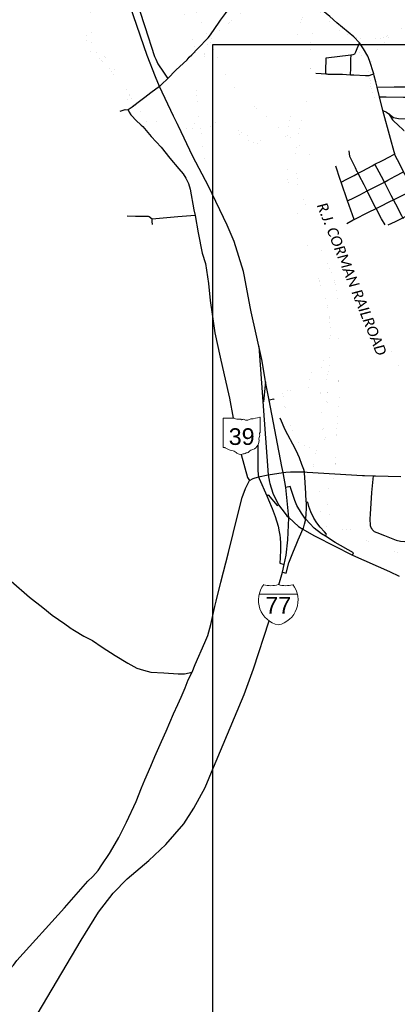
# Model space of a CAD drawing. Header units: feet. Extents: x 2045852 to 2423567, y 671180 to 1091522.
# Tile 68 of 101: x 2247620 to 2254700, y 899903 to 918346. Entities that reach past the tile are written whole.
import ezdxf
from ezdxf.enums import TextEntityAlignment as Align

# ---------------------------------------------------------------- set-up
doc = ezdxf.new("R2010")
doc.units = ezdxf.units.FT
doc.header["$MEASUREMENT"] = 0
doc.linetypes.add('rr2', pattern=[0])
doc.linetypes.add('stream', pattern=[1.4, 0.7, -0.1, 0.1, -0.1, 0.1, -0.1, 0.1, -0.1])
for name, color, linetype in [('GM_X_City_Street', 7, 'Continuous'), ('GM_X_County_Road', 3, 'Continuous'), ('GM_X_Interchange_Ramps', 1, 'Continuous'), ('GM_X_Interstate_Route', 1, 'Continuous'), ('GM_X_Interstate_Shield', 7, 'Continuous'), ('GM_X_Major_River', 5, 'stream'), ('GM_X_Rail_Line', 7, 'rr2'), ('GM_X_Rail_Line_Text', 7, 'Continuous'), ('GM_X_State_Route', 1, 'Continuous'), ('GM_X_State_Shield', 7, 'Continuous'), ('GM_X_US_Route', 1, 'Continuous'), ('SH_TextH', 4, 'Continuous')]:
    doc.layers.add(name, color=color, linetype=linetype)
doc.styles.add('Slanted-Normal', font='calibrii.ttf', dxfattribs={"height": 0.14})
doc.styles.add('Style-font70', font='helvm.shx')

msp = doc.modelspace()

# ---------------------------------------------------------------- linework, layer by layer
at = {"layer": 'GM_X_City_Street', "flags": 128}
for points in [[(2250396, 917247), (2250546, 917399), (2250757, 917595), (2250800, 917642), (2250845, 917689), (2250957, 917809), (2251154, 918004), (2251180, 918041), (2251251, 918141), (2251388, 918340), (2251477, 918464), (2251551, 918567), (2251740, 918857), (2251740, 918858)], [(2254662, 915811), (2254652, 915834), (2254638, 915874), (2254571, 916121), (2254430, 916648), (2254367, 916900), (2254320, 917083), (2254295, 917183), (2254266, 917297), (2254257, 917332), (2254181, 917580), (2254148, 917666), (2254066, 917801), (2253991, 917910), (2253989, 917913), (2253885, 918024), (2253671, 918202), (2253569, 918285), (2253436, 918404), (2253096, 918680), (2252887, 918879)], [(2253369, 917633), (2253828, 917690), (2253832, 917691), (2253871, 917696), (2253901, 917709), (2253924, 917743), (2253991, 917910)], [(2253360, 917331), (2253359, 917459), (2253366, 917553), (2253369, 917633)], [(2253824, 917316), (2253826, 917438), (2253829, 917598), (2253832, 917691)], [(2253170, 917344), (2253275, 917337), (2253360, 917331), (2253378, 917330)], [(2253378, 917330), (2253380, 917330), (2253395, 917329), (2253673, 917323), (2253824, 917316), (2253888, 917312), (2254104, 917302), (2254174, 917303), (2254220, 917317), (2254257, 917332)], [(2254320, 917083), (2254641, 917087)], [(2254641, 917087), (2254643, 917087), (2254708, 917087), (2254888, 917088), (2255238, 917089), (2255416, 917085), (2255818, 917077)], [(2254367, 916900), (2254494, 916903), (2254818, 916894), (2254882, 916893), (2255167, 916889), (2255409, 916883), (2255811, 916872), (2255812, 916872)], [(2249506, 916635), (2249600, 916663), (2249655, 916661)], [(2254430, 916648), (2254499, 916612), (2254538, 916581), (2254628, 916512), (2254720, 916498), (2254874, 916490), (2254931, 916487), (2255283, 916476), (2255397, 916471), (2255533, 916466), (2255707, 916464), (2255793, 916461), (2255794, 916461)], [(2254538, 916581), (2254611, 916468), (2254733, 916354), (2254788, 916301), (2254825, 916272), (2254828, 916270)], [(2253646, 915303), (2253753, 915357), (2253890, 915431), (2253965, 915469), (2254053, 915514), (2254228, 915611), (2254281, 915638), (2254407, 915702), (2254565, 915786), (2254652, 915834)], [(2253951, 915498), (2253950, 915499), (2253914, 915572), (2253858, 915687), (2253807, 915781), (2253795, 915891)], [(2255324, 914553), (2255248, 914687), (2255170, 914832), (2255161, 914849), (2255097, 914983), (2254998, 915156), (2254992, 915168), (2254918, 915319), (2254819, 915496), (2254732, 915666), (2254675, 915778), (2254662, 915811)], [(2253630, 915351), (2253547, 915601)], [(2254813, 914623), (2254812, 914624), (2254805, 914637), (2254784, 914673), (2254671, 914888), (2254627, 914972), (2254584, 915055), (2254491, 915242), (2254457, 915305), (2254403, 915407), (2254281, 915638)], [(2253889, 914605), (2253766, 914953), (2253646, 915303), (2253630, 915351)], [(2253766, 914953), (2253885, 915010), (2254000, 915068), (2254134, 915138), (2254274, 915211), (2254457, 915305), (2254522, 915339), (2254661, 915417), (2254819, 915496)], [(2254291, 914831), (2254288, 914837), (2254261, 914890), (2254166, 915075), (2254134, 915138), (2254077, 915254), (2253984, 915431), (2253965, 915469), (2253951, 915498)], [(2253752, 914528), (2253871, 914595), (2253889, 914605), (2254163, 914740), (2254303, 914809), (2254377, 914846), (2254560, 914939), (2254627, 914972), (2254769, 915042), (2254998, 915156), (2255051, 915182), (2255208, 915261), (2255303, 915305), (2255399, 915332)], [(2254530, 914501), (2254668, 914567), (2254805, 914637), (2254870, 914671), (2255059, 914770), (2255170, 914832), (2255247, 914875), (2255380, 914944), (2255416, 914964), (2255555, 915041)], [(2254472, 914503), (2254403, 914618), (2254303, 914809), (2254291, 914831)], [(2250047, 914651), (2250034, 914660), (2249794, 914660), (2249637, 914664)], [(2250907, 914676), (2250588, 914655), (2250103, 914609), (2250047, 914651)], [(2250108, 914508), (2250106, 914565), (2250103, 914609)], [(2251622, 908724), (2251723, 909128), (2251791, 909398), (2251852, 909567), (2251931, 909718)], [(2254246, 909805), (2254217, 909488), (2254192, 909083), (2254184, 908995), (2254189, 908875), (2254212, 908825)], [(2254212, 908825), (2254214, 908820), (2254231, 908794), (2254266, 908762), (2254317, 908738), (2254457, 908685), (2254678, 908595), (2254759, 908578), (2254836, 908575), (2254921, 908589), (2255013, 908614), (2255295, 908696), (2255606, 908794), (2255674, 908809)], [(2251394, 907812), (2251533, 908369)]]:
    msp.add_lwpolyline(points, dxfattribs=at)
at = {"layer": 'GM_X_County_Road', "flags": 128}
for points in [[(2251533, 908369), (2251622, 908724)], [(2247459, 907828), (2247807, 907529), (2248053, 907339), (2248226, 907194), (2248465, 907028), (2248561, 906963)], [(2251305, 907457), (2251394, 907812)], [(2250853, 906126), (2250910, 906270), (2251092, 906680), (2251149, 906814), (2251204, 907016), (2251279, 907355), (2251305, 907457)], [(2248561, 906963), (2248568, 906958), (2248646, 906906), (2248820, 906801), (2248985, 906716), (2249164, 906592), (2249411, 906438), (2249646, 906293), (2249816, 906199), (2249944, 906164), (2250079, 906125), (2250324, 906115), (2250594, 906093), (2250646, 906093), (2250647, 906093)], [(2249903, 903960), (2249969, 904107), (2250080, 904364), (2250156, 904546), (2250276, 904823), (2250366, 905021), (2250505, 905345), (2250588, 905521), (2250648, 905654), (2250721, 905833), (2250778, 905978), (2250853, 906126)], [(2250647, 906093), (2250708, 906092), (2250853, 906126)], [(2246911, 899968), (2247171, 900262), (2247381, 900498), (2247503, 900635), (2247567, 900722), (2248459, 901712), (2248900, 902211), (2248992, 902297), (2249093, 902408), (2249162, 902513), (2249304, 902726), (2249412, 902907), (2249481, 903029), (2249622, 903315), (2249804, 903705), (2249903, 903960)]]:
    msp.add_lwpolyline(points, dxfattribs=at)
at = {"layer": 'GM_X_Interchange_Ramps', "flags": 128}
for points in [[(2252390, 911225), (2252387, 911237), (2252295, 911219)], [(2252960, 909875), (2252948, 909918), (2252911, 910017), (2252864, 910140), (2252802, 910277), (2252740, 910394), (2252645, 910573), (2252591, 910679), (2252547, 910783), (2252529, 910825), (2252506, 910880)], [(2252088, 910385), (2252085, 909910), (2252089, 909828), (2252100, 909783)], [(2252545, 907999), (2252617, 907982), (2252668, 908170), (2252752, 908392), (2252803, 908512), (2252842, 908603), (2252892, 908714), (2252931, 908804), (2252939, 908823), (2252963, 908898), (2252982, 908991), (2252985, 909001), (2252993, 909082), (2252998, 909198), (2252995, 909304), (2252994, 909316), (2252985, 909474), (2252964, 909777), (2252961, 909848), (2252960, 909875)], [(2252100, 909783), (2252110, 909753), (2252253, 909430), (2252286, 909352), (2252355, 909188), (2252410, 909043), (2252465, 908861), (2252486, 908754), (2252495, 908688), (2252501, 908643), (2252510, 908533), (2252511, 908416), (2252506, 908267), (2252499, 908165), (2252499, 908164), (2252576, 908143)], [(2252253, 909430), (2252278, 909445), (2252445, 909245), (2252470, 909261)], [(2253863, 908317), (2253881, 908358), (2253533, 908553), (2253352, 908672), (2253280, 908719), (2253141, 908824), (2253060, 908907), (2252982, 908991), (2252981, 908992), (2252904, 909101), (2252818, 909248), (2252779, 909342), (2252746, 909434), (2252694, 909600), (2252609, 909584)], [(2253352, 908672), (2253375, 908712), (2253336, 908752), (2253254, 908842), (2253191, 908921), (2253135, 909012), (2253078, 909127), (2253040, 909226), (2253022, 909308), (2252995, 909304)]]:
    msp.add_lwpolyline(points, dxfattribs=at)
at = {"layer": 'GM_X_Interstate_Route', "flags": 128}
for points in [[(2250239, 917096), (2250165, 917276), (2250011, 917678), (2249753, 918416), (2249480, 919252)], [(2250507, 916540), (2250239, 917096)], [(2251835, 913534), (2251816, 913631), (2251642, 914192), (2251512, 914497), (2251157, 915229), (2250866, 915786), (2250592, 916362), (2250507, 916540)], [(2251963, 912877), (2251943, 912969), (2251835, 913534)], [(2252220, 911616), (2252160, 911980), (2251963, 912877)], [(2252228, 911566), (2252220, 911616)], [(2252298, 911204), (2252295, 911219), (2252228, 911566)], [(2252536, 909978), (2252295, 911219)], [(2252557, 909865), (2252536, 909978)], [(2252665, 909018), (2252665, 909019), (2252609, 909584), (2252557, 909865)], [(2252476, 907763), (2252545, 907999), (2252576, 908143), (2252614, 908318), (2252645, 908602), (2252665, 909018)], [(2251254, 904341), (2251827, 905709), (2252001, 906186), (2252295, 907086)], [(2247699, 899297), (2247867, 899577), (2248773, 901102), (2249095, 901630), (2249374, 901984), (2249633, 902256), (2250039, 902599), (2250363, 902897), (2250697, 903283), (2250888, 903578), (2251096, 903965), (2251247, 904324), (2251254, 904341)]]:
    msp.add_lwpolyline(points, dxfattribs=at)
at = {"layer": 'GM_X_Interstate_Shield', "linetype": 'Continuous', "lineweight": 0}
msp.add_line((2252109, 907586), (2252826, 907586), dxfattribs=at)
for centre, start, end in [((2252571, 907473), 142.1116, 257.5332), ((2252328, 908219), 253.7058, 287.0472), ((2252365, 907473), 282.4668, 37.8884), ((2252607, 908219), 252.9528, 286.2942)]:
    msp.add_arc(centre, 475, start, end, dxfattribs=at)
at = {"layer": 'GM_X_Major_River', "ltscale": 0.333, "const_width": 0.18, "flags": 128}
for points in [[(2252652, 916160), (2252608, 916164), (2252542, 916176), (2252476, 916165), (2252346, 916099), (2252272, 916077), (2252204, 916076), (2252130, 916085), (2252058, 916100), (2251988, 916118), (2251924, 916151), (2251857, 916192), (2251790, 916237), (2251730, 916270), (2251661, 916306), (2251597, 916345), (2251530, 916368), (2251462, 916383), (2251390, 916402), (2251324, 916414), (2251272, 916415), (2251208, 916416), (2251136, 916425), (2251068, 916424), (2250999, 916418), (2250939, 916407), (2250867, 916390), (2250804, 916375), (2250732, 916380), (2250672, 916384), (2250608, 916389), (2250544, 916398), (2250476, 916405), (2250408, 916410), (2250344, 916414), (2250292, 916418), (2250228, 916424), (2250168, 916439), (2250105, 916468), (2250043, 916505), (2249966, 916554), (2249903, 916603), (2249854, 916664), (2249803, 916731), (2249760, 916798), (2249721, 916867), (2249684, 916935), (2249651, 917002), (2249603, 917075), (2249560, 917138), (2249527, 917202), (2249492, 917253), (2249459, 917319), (2249420, 917380), (2249389, 917445), (2249356, 917517), (2249309, 917584), (2249240, 917635), (2249179, 917676), (2249115, 917713), (2249047, 917741), (2248988, 917798), (2248970, 917868), (2248973, 917920), (2248970, 917994), (2248961, 918066), (2248960, 918118), (2248949, 918190), (2248948, 918242), (2248945, 918298), (2248945, 918372), (2248944, 918438), (2248941, 918490), (2248918, 918553), (2248885, 918617), (2248846, 918684), (2248807, 918757), (2248758, 918824), (2248714, 918888), (2248669, 918955), (2248630, 919022), (2248587, 919091), (2248524, 919146), (2248451, 919191), (2248397, 919226), (2248334, 919263), (2248270, 919292), (2248203, 919329), (2248133, 919365), (2248066, 919400), (2247998, 919441), (2247949, 919506), (2247962, 919556), (2248007, 919617), (2248013, 919687), (2247992, 919753), (2247973, 919831), (2247978, 919895), (2247972, 919965), (2247977, 920029), (2247974, 920099)], [(2248319, 919205), (2248370, 919174), (2248423, 919136), (2248486, 919076), (2248551, 919011), (2248606, 918938), (2248645, 918870), (2248684, 918819), (2248719, 918766), (2248760, 918696), (2248791, 918633), (2248824, 918558), (2248849, 918488), (2248859, 918426), (2248868, 918356), (2248871, 918304), (2248876, 918252), (2248877, 918178), (2248872, 918126), (2248867, 918070), (2248864, 918000), (2248878, 917920), (2248889, 917869), (2248906, 917793), (2248957, 917732), (2249018, 917675), (2249080, 917640), (2249147, 917591), (2249214, 917546), (2249273, 917487), (2249312, 917418), (2249357, 917349), (2249400, 917280), (2249443, 917212), (2249482, 917141), (2249519, 917088), (2249546, 917034), (2249585, 916965), (2249625, 916898), (2249660, 916836), (2249699, 916775), (2249744, 916712), (2249793, 916649), (2249836, 916581), (2249899, 916510), (2249950, 916471), (2250012, 916438), (2250085, 916404), (2250151, 916377), (2250215, 916364), (2250265, 916353), (2250339, 916350), (2250403, 916340), (2250465, 916341), (2250529, 916338), (2250593, 916331), (2250663, 916320), (2250735, 916316), (2250807, 916311), (2250873, 916316), (2250938, 916327), (2251010, 916337), (2251066, 916344), (2251132, 916343), (2251197, 916346), (2251263, 916359), (2251335, 916362), (2251401, 916340), (2251452, 916309), (2251514, 916284), (2251582, 916263), (2251653, 916236), (2251721, 916197), (2251786, 916163), (2251852, 916128), (2251921, 916087), (2251981, 916052), (2252052, 916027), (2252116, 916009), (2252190, 915994), (2252262, 916007), (2252333, 916025), (2252396, 916052), (2252466, 916087), (2252527, 916112), (2252594, 916081), (2252635, 916018), (2252641, 915998)], [(2253234, 918956), (2253188, 918891), (2253153, 918822), (2253114, 918754), (2253084, 918683), (2253058, 918633), (2253026, 918568), (2252987, 918505), (2252960, 918451), (2252919, 918376), (2252896, 918326), (2252864, 918255), (2252839, 918184), (2252834, 918114), (2252835, 918060), (2252839, 917974), (2252834, 917886), (2252829, 917830), (2252809, 917630), (2252806, 917556), (2252809, 917424), (2252814, 917348), (2252816, 917268), (2252807, 917216), (2252808, 917146), (2252807, 917093), (2252802, 917041), (2252787, 916987), (2252766, 916937), (2252749, 916884), (2252734, 916820), (2252725, 916752), (2252716, 916680), (2252706, 916609), (2252693, 916535), (2252682, 916483), (2252671, 916419), (2252664, 916363), (2252653, 916300), (2252653, 916232), (2252652, 916160)], [(2253591, 912207), (2253589, 912240), (2253592, 912290), (2253610, 912421), (2253615, 912471), (2253620, 912525), (2253627, 912583), (2253626, 912639), (2253622, 912709), (2253617, 912773), (2253612, 912843), (2253601, 912915), (2253588, 912966), (2253587, 913032), (2253587, 913098), (2253580, 913166), (2253563, 913244), (2253548, 913302), (2253541, 913360), (2253530, 913419), (2253513, 913479), (2253485, 913553), (2253458, 913622), (2253431, 913686), (2253412, 913739), (2253387, 913809), (2253344, 913886), (2253315, 913952), (2253273, 914021), (2253258, 914089), (2253241, 914160), (2253222, 914224), (2253191, 914294), (2253165, 914363), (2253136, 914433), (2253111, 914496), (2253094, 914556), (2253079, 914638), (2253053, 914705), (2253028, 914771), (2252997, 914852), (2252958, 914922), (2252929, 914985), (2252908, 915037), (2252888, 915110), (2252859, 915180), (2252838, 915249), (2252825, 915321), (2252822, 915387), (2252816, 915469), (2252805, 915535), (2252810, 915605), (2252806, 915687), (2252803, 915753), (2252798, 915823), (2252795, 915891), (2252813, 915965), (2252830, 916024), (2252837, 916094), (2252838, 916148), (2252842, 916224), (2252859, 916290), (2252886, 916359), (2252903, 916433), (2252918, 916487), (2252934, 916544), (2252949, 916604), (2252964, 916672), (2252977, 916740), (2252990, 916801), (2253004, 916875), (2253021, 916959), (2253026, 917023), (2253035, 917084), (2253049, 917156), (2253060, 917228), (2253063, 917288), (2253071, 917358), (2253066, 917428), (2253067, 917478), (2253070, 917546), (2253071, 917616), (2253074, 917669), (2253071, 917738), (2253065, 917802), (2253068, 917868), (2253081, 917923), (2253100, 917989), (2253119, 918053), (2253114, 918117), (2253106, 918187), (2253109, 918255), (2253112, 918307), (2253123, 918362), (2253134, 918414), (2253177, 918483), (2253222, 918550), (2253253, 918602), (2253297, 918667), (2253340, 918742), (2253385, 918813)], [(2252641, 915998), (2252638, 915938), (2252637, 915862), (2252637, 915798), (2252633, 915748), (2252633, 915676), (2252635, 915540), (2252632, 915474), (2252642, 915398), (2252649, 915332), (2252658, 915252), (2252682, 915185), (2252703, 915117), (2252724, 915047), (2252741, 914994), (2252768, 914926), (2252789, 914864), (2252831, 914729), (2252851, 914665), (2252874, 914602), (2252893, 914526), (2252900, 914470), (2252905, 914400), (2252924, 914347), (2252945, 914281), (2252980, 914214), (2253002, 914148), (2253019, 914082), (2253042, 914007), (2253065, 913937), (2253096, 913870), (2253126, 913794), (2253151, 913723), (2253168, 913655), (2253189, 913591), (2253214, 913528), (2253234, 913458), (2253257, 913388), (2253280, 913337), (2253299, 913285), (2253314, 913219), (2253333, 913162), (2253362, 913086), (2253385, 913029), (2253394, 912977), (2253405, 912909), (2253418, 912857), (2253423, 912805), (2253422, 912755), (2253427, 912685), (2253439, 912608), (2253444, 912544), (2253445, 912492), (2253442, 912438), (2253435, 912371), (2253432, 912315), (2253415, 912253), (2253421, 912231)], [(2253421, 912231), (2253433, 912165), (2253434, 912095), (2253422, 912027), (2253425, 911965), (2253433, 911903), (2253422, 911831), (2253410, 911763), (2253389, 911693), (2253377, 911627), (2253366, 911563), (2253362, 911497), (2253373, 911431), (2253385, 911365), (2253384, 911297), (2253374, 911225), (2253387, 911159), (2253405, 911089), (2253420, 911019), (2253416, 910951), (2253381, 910885), (2253355, 910823), (2253349, 910760)], [(2256698, 907873), (2256677, 907943), (2256659, 908009), (2256614, 908079), (2256572, 908144), (2256529, 908204), (2256467, 908270), (2256401, 908321), (2256332, 908381), (2256282, 908422), (2256222, 908484), (2256162, 908541), (2256087, 908593), (2256019, 908628), (2255959, 908670), (2255891, 908721), (2255822, 908765), (2255750, 908798), (2255682, 908810), (2255613, 908775), (2255545, 908739), (2255469, 908718), (2255402, 908690), (2255338, 908677), (2255262, 908661), (2255200, 908650), (2255131, 908634), (2255061, 908611), (2254991, 908593), (2254919, 908574), (2254853, 908564), (2254790, 908565), (2254724, 908569), (2254658, 908598), (2254593, 908634), (2254523, 908675), (2254455, 908705), (2254387, 908718), (2254317, 908736), (2254249, 908765), (2254179, 908787), (2254115, 908806), (2254063, 908814), (2253995, 908811), (2253921, 908815), (2253855, 908800), (2253802, 908796), (2253728, 908789), (2253654, 908801), (2253578, 908836), (2253515, 908876), (2253479, 908939), (2253455, 909007), (2253434, 909075), (2253418, 909147), (2253399, 909215), (2253383, 909279), (2253384, 909333), (2253390, 909399), (2253403, 909463), (2253409, 909517), (2253420, 909581), (2253430, 909631), (2253449, 909693), (2253497, 909758), (2253536, 909824), (2253546, 909888), (2253543, 909954), (2253535, 910018), (2253534, 910144), (2253540, 910200), (2253541, 910252), (2253551, 910304), (2253552, 910370), (2253556, 910440), (2253561, 910508), (2253567, 910558), (2253564, 910624), (2253566, 910686), (2253569, 910750), (2253575, 910818), (2253577, 910868), (2253580, 910948), (2253585, 911016), (2253597, 911094), (2253599, 911145), (2253608, 911207), (2253610, 911277), (2253611, 911327), (2253615, 911399), (2253612, 911465), (2253604, 911535), (2253603, 911667), (2253592, 911737), (2253586, 911800), (2253587, 911866), (2253587, 911942), (2253598, 912009), (2253592, 912077), (2253595, 912141), (2253591, 912207)], [(2253349, 910760), (2253275, 910767), (2253274, 910817), (2253282, 910977), (2253290, 911025), (2253287, 911049), (2253289, 911069), (2253290, 911125), (2253288, 911175), (2253283, 911219), (2253269, 911265), (2253254, 911331), (2253253, 911355), (2253257, 911403), (2253260, 911425), (2253264, 911447), (2253279, 911670), (2253280, 911786), (2253285, 911832), (2253312, 911898), (2253324, 911943), (2253322, 911967), (2253315, 911989), (2253307, 912009), (2253287, 912026), (2253263, 912034), (2253237, 912022), (2253215, 912005), (2253195, 911981), (2253178, 911959), (2253123, 911846), (2253102, 911790), (2253084, 911735), (2253071, 911685), (2253062, 911637), (2253056, 911617), (2253048, 911581), (2253043, 911543), (2253032, 911484), (2253013, 911362), (2252989, 911346), (2252957, 911349), (2252865, 911364), (2252775, 911371), (2252686, 911396), (2252666, 911400), (2252622, 911401), (2252600, 911397), (2252576, 911388), (2252555, 911366), (2252553, 911342), (2252557, 911314), (2252569, 911188), (2252582, 911134), (2252607, 911061), (2252621, 911011), (2252640, 910969), (2252661, 910903), (2252665, 910881), (2252684, 910819), (2252707, 910726), (2252717, 910702), (2252724, 910682), (2252750, 910636), (2252760, 910616), (2252793, 910550), (2252810, 910527), (2252820, 910507), (2252857, 910419), (2252882, 910373), (2252904, 910360), (2252926, 910358), (2252950, 910362), (2252972, 910375), (2252992, 910377), (2253012, 910367), (2253034, 910345), (2253048, 910326), (2253067, 910282), (2253087, 910282), (2253111, 910298), (2253196, 910386), (2253219, 910408), (2253237, 910428), (2253251, 910448), (2253280, 910489), (2253290, 910509), (2253298, 910533), (2253302, 910557), (2253301, 910577), (2253293, 910621), (2253290, 910645), (2253296, 910669), (2253318, 910689), (2253359, 910688)], [(2253359, 910688), (2253360, 910683), (2253369, 910615), (2253361, 910549), (2253336, 910485), (2253302, 910420), (2253257, 910352), (2253189, 910295), (2253162, 910231), (2253152, 910179), (2253145, 910115), (2253131, 910063), (2253128, 909999), (2253130, 909939), (2253139, 909867), (2253139, 909799), (2253168, 909733), (2253192, 909671), (2253221, 909602), (2253233, 909536), (2253238, 909464), (2253246, 909396), (2253260, 909336), (2253267, 909276), (2253261, 909216), (2253262, 909150), (2253274, 909086), (2253287, 909018), (2253303, 908958), (2253342, 908892), (2253390, 908833), (2253434, 908763), (2253489, 908702), (2253549, 908664), (2253755, 908665), (2253820, 908664), (2253884, 908660), (2253954, 908647), (2254016, 908629), (2254084, 908600), (2254155, 908580), (2254224, 908571), (2254296, 908562), (2254359, 908532), (2254409, 908502), (2254481, 908467), (2254551, 908433), (2254601, 908402), (2254663, 908382), (2254727, 908367), (2254795, 908351), (2254865, 908340), (2254933, 908336), (2255003, 908361), (2255054, 908387), (2255114, 908410), (2255176, 908430), (2255238, 908455), (2255311, 908481), (2255381, 908510), (2255447, 908522), (2255509, 908551), (2255578, 908563), (2255646, 908560), (2255716, 908588), (2255786, 908587), (2255854, 908569), (2255922, 908544), (2255984, 908506), (2256054, 908457), (2256117, 908411), (2256167, 908345), (2256215, 908284), (2256256, 908210), (2256276, 908142), (2256323, 908073), (2256363, 908009), (2256394, 907935), (2256428, 907873)]]:
    msp.add_lwpolyline(points, dxfattribs=at)
at = {"layer": 'GM_X_Rail_Line', "ltscale": 0.125, "const_width": 0.18, "flags": 128}
for points in [[(2250961, 917325), (2250967, 917435), (2250940, 917607), (2250914, 917751), (2250842, 918027), (2250791, 918251), (2250658, 918545), (2250584, 918790), (2250396, 919223), (2249860, 920306), (2249807, 920461), (2249774, 920629), (2249741, 920771), (2249642, 921139)], [(2251183, 917959), (2250924, 918511), (2250487, 919405), (2250008, 920382), (2249642, 921139)], [(2251183, 917959), (2251272, 918053), (2251387, 918150), (2251490, 918244), (2251636, 918361), (2251754, 918452), (2251919, 918565), (2252149, 918647), (2252342, 918736), (2252535, 918852), (2252675, 918873), (2252795, 918867), (2252886, 918829), (2253001, 918734), (2253129, 918595), (2253523, 918216)], [(2253523, 918216), (2253615, 918151), (2253734, 918079), (2253870, 918037), (2254038, 917991), (2254221, 917982), (2254382, 917997), (2254518, 918048), (2254687, 918142)], [(2253523, 918216), (2253715, 918024), (2253910, 917830), (2254040, 917663), (2254117, 917531), (2254134, 917452), (2254184, 917258), (2254202, 917114)], [(2254202, 917114), (2254200, 917278), (2254205, 917395), (2254203, 917509), (2254230, 917634), (2254342, 917792), (2254399, 917872), (2254453, 917925), (2254511, 917979), (2254622, 918081), (2254687, 918142)], [(2254687, 918142), (2254819, 918203), (2254957, 918245), (2255099, 918265), (2255275, 918261), (2255397, 918238)], [(2250961, 917325), (2251004, 917442), (2251053, 917559), (2251092, 917716), (2251132, 917839), (2251183, 917959)], [(2286922, 873651), (2286810, 874409), (2286760, 874739), (2286772, 875005), (2286827, 875225), (2286870, 875418), (2286994, 875634), (2287185, 875840), (2287485, 876116), (2287680, 876312), (2287831, 876518), (2287934, 876759), (2288015, 876934), (2288087, 877155), (2288137, 877569), (2288226, 878062), (2288226, 878363), (2288189, 878740), (2288150, 878939), (2288089, 879088), (2287922, 879417), (2285880, 882689), (2284823, 884390), (2283711, 886151), (2283533, 886432), (2283353, 886628), (2283150, 886786), (2282871, 886951), (2282477, 887094), (2280872, 887554), (2280395, 887702), (2280076, 887841), (2277173, 889421), (2275752, 890198), (2275155, 890529), (2274806, 890759), (2274453, 891022), (2274167, 891265), (2273750, 891655), (2273539, 891892), (2273373, 892125), (2273238, 892340), (2271949, 894715), (2271744, 895021), (2271537, 895240), (2271322, 895439), (2271012, 895665), (2270227, 896127), (2269506, 896550), (2269138, 896798), (2268897, 896998), (2268745, 897157), (2268593, 897343), (2268453, 897544), (2268295, 897847), (2267561, 899487), (2265533, 903994), (2265384, 904272), (2263759, 906827), (2263533, 907036), (2263309, 907154), (2263087, 907208), (2262908, 907212), (2262708, 907183), (2262544, 907144), (2262352, 907074), (2262193, 907035), (2262022, 907009), (2261918, 906999), (2261804, 907005), (2261521, 907050), (2260843, 907182), (2260572, 907233), (2260038, 907330), (2259735, 907412), (2259185, 907600), (2257955, 908004), (2257727, 908097), (2257551, 908199), (2257387, 908323), (2257197, 908538), (2254983, 911400), (2254819, 911648), (2254550, 912242), (2253392, 915134), (2253253, 915504), (2253149, 915711), (2253000, 915874), (2251960, 916769), (2251737, 916980), (2251596, 917131), (2251521, 917251), (2251435, 917404), (2251347, 917582), (2251183, 917959)], [(2251116, 915518), (2250953, 916724), (2250939, 916974), (2250946, 917111), (2250961, 917325)], [(2254202, 917114), (2254209, 917060), (2254303, 916816), (2254441, 916620), (2254567, 916506), (2254853, 916248), (2256457, 914794), (2258266, 913208), (2258402, 913078), (2259288, 912308)]]:
    msp.add_lwpolyline(points, dxfattribs=at)
at = {"layer": 'GM_X_State_Route', "flags": 128}
for points in [[(2249774, 918818), (2249967, 918217), (2250146, 917658), (2250171, 917604), (2250213, 917520), (2250250, 917464), (2250279, 917422), (2250367, 917291)], [(2250396, 917247), (2250278, 917134)], [(2250367, 917291), (2250396, 917247)], [(2250278, 917134), (2250239, 917096), (2250082, 916974), (2249968, 916890)], [(2249890, 916832), (2249839, 916795), (2249727, 916711), (2249655, 916661)], [(2249968, 916890), (2249890, 916832)], [(2249655, 916661), (2249671, 916613), (2249707, 916566)], [(2249707, 916566), (2249722, 916545), (2249798, 916466), (2249899, 916371)], [(2249899, 916371), (2249926, 916346), (2250084, 916161), (2250275, 915960), (2250436, 915755), (2250606, 915555), (2250682, 915461), (2250738, 915378), (2250786, 915276), (2250819, 915172), (2250888, 914784)], [(2250888, 914784), (2250907, 914676)], [(2250907, 914676), (2250968, 914357)], [(2250968, 914357), (2251041, 913972), (2251102, 913781), (2251157, 913404), (2251189, 913086), (2251233, 912788)], [(2251233, 912788), (2251277, 912481), (2251380, 912027), (2251515, 911420)], [(2251515, 911420), (2251552, 911256), (2251559, 911217)], [(2251552, 911256), (2251620, 910881)], [(2251771, 910205), (2251891, 909769), (2251931, 909718)], [(2251931, 909718), (2251931, 909718), (2252000, 909750), (2252100, 909783), (2252277, 909819)], [(2252277, 909819), (2252557, 909865), (2252608, 909870)], [(2252608, 909870), (2252695, 909879), (2252960, 909875), (2253013, 909872)], [(2253013, 909872), (2254050, 909811), (2254085, 909810)], [(2254085, 909810), (2254246, 909805), (2254289, 909804)], [(2254289, 909804), (2254765, 909788)]]:
    msp.add_lwpolyline(points, dxfattribs=at)
at = {"layer": 'GM_X_State_Shield', "color": 7, "linetype": 'Continuous', "lineweight": 13, "flags": 128}
msp.add_lwpolyline([(2252129, 910617), (2252129, 910894), (2252129, 910894, 0.497906), (2252120, 910903), (2252120, 910903, -0.057055), (2251956, 910867), (2251956, 910867, 0.102558), (2251899, 910847), (2251899, 910847, -0.2725), (2251842, 910853), (2251842, 910853, 0.289933), (2251792, 910855, -0.350735), (2251765, 910861, 0.06336), (2251694, 910864), (2251694, 910864, -0.174044), (2251644, 910881), (2251644, 910881), (2251440, 910881), (2251440, 910881, 0.414214), (2251433, 910872), (2251433, 910872), (2251433, 910343), (2251433, 910343, 0.395667), (2251440, 910334), (2251440, 910334, 0.057944), (2251454, 910335, -0.284496), (2251475, 910324), (2251475, 910324, 0.073372), (2251620, 910268), (2251620, 910268, -0.125673), (2251692, 910228), (2251692, 910228, 0.247435), (2251789, 910209), (2251789, 910209, -0.111792), (2251827, 910214), (2251827, 910214, 0.206964), (2251868, 910231, -0.300474), (2251886, 910234, 0.178145), (2251920, 910256), (2251920, 910256, -0.213349), (2251993, 910296), (2251993, 910296, 0.347635), (2252105, 910496), (2252105, 910496, -0.222258), (2252119, 910538), (2252119, 910538, 0.192645), (2252117, 910591, -0.479082), (2252124, 910609), (2252124, 910609, 0.354759), (2252129, 910618), (2252129, 910618)], format="xyb", close=True, dxfattribs=at)
at = {"layer": 'GM_X_US_Route', "flags": 128}
for points in [[(2252106, 912225), (2252277, 909819)], [(2252228, 911566), (2252191, 911192), (2252191, 911187)], [(2252277, 909819), (2252304, 909681), (2252310, 909661)], [(2252310, 909661), (2252369, 909480), (2252470, 909261), (2252595, 909097)], [(2252595, 909097), (2252630, 909051), (2252665, 909019), (2252847, 908853), (2252931, 908804), (2253133, 908684), (2253170, 908666)], [(2253170, 908666), (2253863, 908317), (2254554, 908012), (2254735, 907925)]]:
    msp.add_lwpolyline(points, dxfattribs=at)

# ---------------------------------------------------------------- texts
at = {"layer": 'GM_X_Interstate_Shield', "linetype": 'Continuous', "lineweight": 0, "style": 'Style-font70'}
for tag, text, p in [('39', '39', (2251782, 910381)), ('77', '77', (2252468, 907223))]:
    msp.add_attdef(tag, text=text, height=312.5, dxfattribs=at).set_placement(p, align=Align.CENTER)

# ---------------------------------------------------------------- next in the draw order: texts
at = {"layer": 'GM_X_Rail_Line_Text', "insert": (2253372, 914946), "char_height": 200, "width": 4860.96, "attachment_point": 1, "rotation": 291.8218, "style": 'Slanted-Normal', "bg_fill": 3, "box_fill_scale": 1, "bg_fill_color": 256, "bg_fill_transparency": 0}
msp.add_mtext('R.J. CORMAN RAILROAD', dxfattribs=at)

# ---------------------------------------------------------------- next in the draw order: linework, layer by layer
at = {"layer": 'SH_TextH', "color": 210}
msp.add_lwpolyline([(2251243, 917880), (2275430, 917880), (2275430, 893693), (2251243, 893693)], close=True, dxfattribs=at)

doc.saveas('drawing.dxf')
